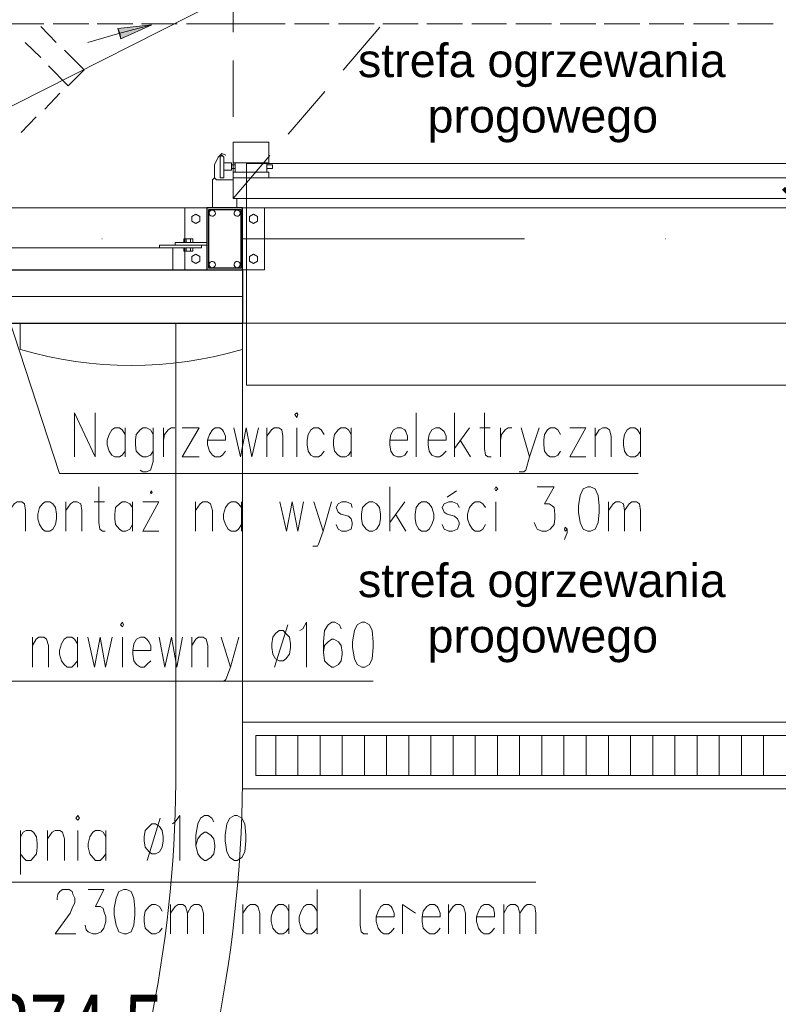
# Model space of a CAD drawing. Header units: millimetres. Extents: x -13532 to 2392, y -5241 to 5322.
# Tile 213 of 256: x -10028 to -9857, y 922 to 1144. Entities that reach past the tile are written whole.
import ezdxf

# ---------------------------------------------------------------- set-up
doc = ezdxf.new("R2010")
doc.units = ezdxf.units.MM
doc.linetypes.add('DASHED', pattern=[19.05, 12.7, -6.35])
doc.linetypes.add('KRESKAKROPKA2', pattern=[12.7, 6.35, -3.175, 0, -3.175])
doc.layers.get('Defpoints').update_dxf_attribs({"true_color": 0xdae6d4})
for name, color, linetype, lineweight, true_color in [('a___wymiary', 7, 'Continuous', 5, 0x666666), ('drzwi - AGP1', 7, 'Continuous', 13, 0x7f7f7f), ('KONSTRUKCJA - CIE - AGP1', 7, 'Continuous', 5, 0xbfbfbf), ('Meble - AGP1', 7, 'Continuous', 15, 0x999999), ('OPIS - AGP1', 7, 'Continuous', 0, 0x7f7f7f), ('OSI', 7, 'KRESKAKROPKA2', 5, 0x7f7f7f), ('tło', 7, 'Continuous', 5, 0xcccccc), ('wymiary', 7, 'Continuous', 5, 0x7f7f7f), ('WYMIARY - AGP1', 7, 'Continuous', 5, 0x716d5a), ('zigzag - AGP1', 7, 'Continuous', 9, 0xa5a5a5)]:
    doc.layers.add(name, color=color, linetype=linetype, lineweight=lineweight, true_color=true_color)
for name, color, linetype, lineweight in [('cz-gr', 122, 'Continuous', 30), ('cz-sr', 150, 'Continuous', 15), ('TS_INNE_OBIEKTY', 204, 'Continuous', 30)]:
    doc.layers.add(name, color=color, linetype=linetype, lineweight=lineweight)
doc.styles.add('ARIAL NARROW', font='ARIALN.TTF', dxfattribs={"width": 0.9})
doc.styles.get("Standard").update_dxf_attribs({"font": 'arial.ttf'})
doc.linetypes.add('ZIGZAG', pattern='A,0.00254,-5.08,[131,ltypeshp.shx,S=5.08,R=0,X=-5.08,Y=0],-10.16,[131,ltypeshp.shx,S=5.08,R=180,X=5.08,Y=0],-5.08', length=20.32254)
doc.dimstyles.new('wymiary agp1', dxfattribs={"dimtxt": 15, "dimasz": 5, "dimexe": 5, "dimexo": 5, "dimgap": 1.8, "dimtad": 1, "dimdec": 3, "dimrnd": 0.5, "dimdsep": 46, "dimtxsty": 'ARIAL NARROW', "dimblk": 'znacznik', "dimcen": 1.5, "dimse1": 1, "dimse2": 1, "dimclrd": 256, "dimclre": 256, "dimazin": 0, "dimtfac": 1, "dimtdec": 3, "dimtmove": 1, "dimatfit": 3, "dimldrblk": 'znacznik', "dimfxl": 1000, "dimfxlon": 1, "dimlwd": -1, "dimarcsym": 0})

# ---------------------------------------------------------------- blocks, each defined once
blk = doc.blocks.new('tło')
at = {"layer": 'tło'}
blk.add_line((-9981.23, 975.85), (-9981.23, 975.85), dxfattribs=at)
blk.add_line((-9981.23, 975.85), (-9981.23, 975.85), dxfattribs=at)
for points in [[(-9996.23, 975.85), (-9996.23, 1075.85)], [(-9981.23, 975.85), (-9981.23, 1075.85)]]:
    blk.add_lwpolyline(points, dxfattribs=at)
for points in [[(-10381.23, 674.97), (-10281.23, 674.97, 0.415043), (-9981.23, 975.85), (-9981.23, 975.85)], [(-10381.23, 689.97), (-10281.23, 689.97, 0.415065), (-9996.23, 975.83), (-9996.23, 975.85)]]:
    blk.add_lwpolyline(points, format="xyb", dxfattribs=at)
blk = doc.blocks.new('znacznik')
at = {"layer": 'a___wymiary'}
for p, q in [((0, 1.394), (0, -1.394)), ((1.394, 0), (-1.394, 0))]:
    blk.add_line(p, q, dxfattribs=at)
at = {"layer": 'a___wymiary', "const_width": 0.2}
blk.add_lwpolyline([(0.876, 0.876), (-0.876, -0.876)], dxfattribs=at)
blk = doc.blocks.new('*D502')
at = {"layer": 'Defpoints', "color": 0}
for p in [(-9827.34, 1018.68), (-10201.84, 1005.35), (-9827.34, 907.41)]:
    blk.add_point(p, dxfattribs=at)
at = {"layer": 'WYMIARY - AGP1'}
blk.add_line((-10196.84, 907.41), (-9832.34, 907.41), dxfattribs=at)
at = {"layer": 'WYMIARY - AGP1', "xscale": 5, "yscale": 5, "zscale": 5, "rotation": 180}
blk.add_blockref('znacznik', (-10201.84, 907.41), dxfattribs=at)
at = {"layer": 'WYMIARY - AGP1', "xscale": 5, "yscale": 5, "zscale": 5}
blk.add_blockref('znacznik', (-9827.34, 907.41), dxfattribs=at)
at = {"layer": 'WYMIARY - AGP1', "color": 18, "true_color": 0x000000, "insert": (-10014.59, 916.87), "char_height": 15, "attachment_point": 5, "style": 'ARIAL NARROW'}
blk.add_mtext('374.5', dxfattribs=at)
blk = doc.blocks.new('*D505')
at = {"layer": 'Defpoints', "color": 0}
for p in [(-11552.11, 1075.85), (-9536.64, 1075.85), (-9536.64, 856.38)]:
    blk.add_point(p, dxfattribs=at)
at = {"layer": 'WYMIARY - AGP1'}
blk.add_line((-11547.11, 856.38), (-9541.64, 856.38), dxfattribs=at)
at = {"layer": 'WYMIARY - AGP1', "xscale": 5, "yscale": 5, "zscale": 5, "rotation": 180}
blk.add_blockref('znacznik', (-11552.11, 856.38), dxfattribs=at)
at = {"layer": 'WYMIARY - AGP1', "xscale": 5, "yscale": 5, "zscale": 5}
blk.add_blockref('znacznik', (-9536.64, 856.38), dxfattribs=at)
at = {"layer": 'WYMIARY - AGP1', "color": 18, "true_color": 0x000000, "insert": (-10578.77, 865.84), "char_height": 15, "attachment_point": 5, "style": 'ARIAL NARROW'}
blk.add_mtext('2015.5', dxfattribs=at)
blk = doc.blocks.new('*D571')
at = {"layer": 'Defpoints', "color": 0}
for p in [(-9548.64, 1245), (-10074.84, 1135.58), (-9548.64, 1088.83)]:
    blk.add_point(p, dxfattribs=at)
at = {"layer": 'WYMIARY - AGP1'}
blk.add_line((-10069.84, 1245), (-9553.64, 1245), dxfattribs=at)
at = {"layer": 'WYMIARY - AGP1', "xscale": 5, "yscale": 5, "zscale": 5, "rotation": 180}
blk.add_blockref('znacznik', (-10074.84, 1245), dxfattribs=at)
at = {"layer": 'WYMIARY - AGP1', "xscale": 5, "yscale": 5, "zscale": 5}
blk.add_blockref('znacznik', (-9548.64, 1245), dxfattribs=at)
at = {"layer": 'WYMIARY - AGP1', "color": 18, "true_color": 0x000000, "insert": (-9811.74, 1254.46), "char_height": 15, "attachment_point": 5, "style": 'ARIAL NARROW'}
blk.add_mtext('526', dxfattribs=at)
blk = doc.blocks.new('brama')
at = {"layer": 'drzwi - AGP1', "linetype": 'Continuous'}
for p, q in [((-6983.32, 2189.09), (-6983.32, 2193.74)), ((-6983.32, 2193.74), (-6679.15, 2193.74)), ((-6978.25, 2189.09), (-6983.32, 2189.09)), ((-6687.18, 2189.09), (-6975.72, 2189.09)), ((-6983.74, 2186.98), (-6982.9, 2186.98)), ((-6982.9, 2187.83), (-6975.72, 2187.83)), ((-6983.74, 2186.14), (-6982.9, 2186.14)), ((-6982.9, 2185.72), (-6975.72, 2185.72))]:
    blk.add_line(p, q, dxfattribs=at)
for points in [[(-6982.47, 2195.85), (-6982.47, 2193.74), (-6982.47, 2195.85), (-6987.97, 2195.85), (-6987.97, 2189.52), (-6987.54, 2189.09), (-6987.54, 2186.14), (-6986.7, 2184.45), (-6986.28, 2184.03), (-6985.85, 2183.6), (-6985.01, 2184.03)], [(-6987.54, 2189.09), (-6987.12, 2189.52), (-6983.32, 2189.52)], [(-6985.43, 2187.4), (-6983.74, 2187.4), (-6983.74, 2185.72), (-6985.43, 2185.72)], [(-6975.72, 2186.14), (-6974.45, 2186.14), (-6974.45, 2186.98), (-6975.72, 2186.98)]]:
    blk.add_lwpolyline(points, dxfattribs=at)
at = {"layer": 'drzwi - AGP1', "linetype": 'DASHED'}
blk.add_lwpolyline([(-6983.32, 2193.74), (-6679.15, 2193.74), (-6679.15, 1838.78), (-6983.32, 1838.78)], close=True, dxfattribs=at)
blk.add_lwpolyline([(-6983.32, 2193.74), (-6679.15, 1838.78)], dxfattribs=at)
at = {"layer": 'drzwi - AGP1', "linetype": 'Continuous'}
for points in [[(-6985.43, 2188.67), (-6985.43, 2189.09), (-6985.85, 2189.09), (-6986.28, 2189.09), (-6986.28, 2188.67), (-6986.28, 2184.87), (-6986.28, 2184.45), (-6985.85, 2184.03), (-6985.43, 2184.45), (-6985.43, 2184.87)], [(-6975.29, 2181.07), (-6975.29, 2185.72), (-6975.72, 2185.72), (-6975.72, 2187.83), (-6975.29, 2187.83), (-6975.29, 2189.09), (-6983.32, 2189.09), (-6983.32, 2187.83), (-6982.9, 2187.83), (-6982.9, 2185.72), (-6983.32, 2185.72), (-6983.32, 2181.07)]]:
    blk.add_lwpolyline(points, close=True, dxfattribs=at)
blk = doc.blocks.new('osi')
at = {"layer": 'OSI', "ltscale": 10}
blk.add_line((-11756.72, 1094.85), (-9340.14, 1094.85), dxfattribs=at)
blk = doc.blocks.new('fgfdgdfg')
at = {"layer": 'cz-sr'}
for points in [[(-8981.23, 2321.85), (-8981.23, 2306.85), (-8681.23, 2306.85), (-8681.23, 2321.85), (-8981.23, 2321.85)], [(-8981.23, 2306.85), (-8981.23, 2321.85)], [(-8978.23, 2309.85), (-8978.23, 2318.85)], [(-8973.73, 2309.85), (-8973.73, 2318.85)], [(-8968.73, 2309.85), (-8968.73, 2318.85)], [(-8963.73, 2309.85), (-8963.73, 2318.85)], [(-8958.73, 2309.85), (-8958.73, 2318.85)], [(-8953.73, 2309.85), (-8953.73, 2318.85)], [(-8948.73, 2309.85), (-8948.73, 2318.85)], [(-8943.73, 2309.85), (-8943.73, 2318.85)], [(-8938.73, 2309.85), (-8938.73, 2318.85)], [(-8933.73, 2309.85), (-8933.73, 2318.85)], [(-8928.73, 2309.85), (-8928.73, 2318.85)], [(-8923.73, 2309.85), (-8923.73, 2318.85)], [(-8918.73, 2309.85), (-8918.73, 2318.85)], [(-8913.73, 2309.85), (-8913.73, 2318.85)], [(-8908.73, 2309.85), (-8908.73, 2318.85)], [(-8903.73, 2309.85), (-8903.73, 2318.85)], [(-8898.73, 2309.85), (-8898.73, 2318.85)], [(-8893.73, 2309.85), (-8893.73, 2318.85)], [(-8888.73, 2309.85), (-8888.73, 2318.85)], [(-8883.73, 2309.85), (-8883.73, 2318.85)], [(-8878.73, 2309.85), (-8878.73, 2318.85)], [(-8873.73, 2309.85), (-8873.73, 2318.85)], [(-8868.73, 2309.85), (-8868.73, 2318.85)], [(-8863.73, 2309.85), (-8863.73, 2318.85)]]:
    blk.add_lwpolyline(points, dxfattribs=at)
blk.add_lwpolyline([(-8978.23, 2318.85), (-8978.23, 2309.85), (-8684.23, 2309.85), (-8684.23, 2318.85)], close=True, dxfattribs=at)
blk = doc.blocks.new('konstrukcja 2025.01.09')
at = {"layer": 'KONSTRUKCJA - CIE - AGP1', "linetype": 'Continuous'}
for p, q in [((3274.22, 6056.36), (3279.22, 6056.36)), ((3274.22, 6048.56), (3274.22, 6056.36)), ((3287.22, 6056.36), (3292.22, 6056.36)), ((3292.22, 6042.36), (3292.22, 6056.36)), ((3275.82, 6054.38), (3276.72, 6054.9)), ((3275.82, 6053.35), (3275.82, 6054.38)), ((3276.72, 6054.9), (3277.62, 6054.38)), ((3277.62, 6054.38), (3277.62, 6053.35)), ((3288.82, 6054.38), (3289.72, 6054.9)), ((3288.82, 6053.35), (3288.82, 6054.38)), ((3289.72, 6054.9), (3290.62, 6054.38)), ((3290.62, 6054.38), (3290.62, 6053.35)), ((3276.72, 6052.83), (3275.82, 6053.35)), ((3277.62, 6053.35), (3276.72, 6052.83)), ((3289.72, 6052.83), (3288.82, 6053.35)), ((3290.62, 6053.35), (3289.72, 6052.83)), ((3273.98, 6048.56), (3273.98, 6049.36)), ((3273.98, 6049.36), (3276.06, 6049.36)), ((3274.5, 6048.56), (3274.5, 6049.36)), ((3275.54, 6048.56), (3275.54, 6049.36)), ((3276.06, 6048.56), (3276.06, 6049.36)), ((3138.92, 6047.36), (3268.52, 6047.36)), ((3268.52, 6047.36), (3268.52, 6047.96)), ((3268.52, 6047.96), (3278.02, 6047.96)), ((3268.52, 6047.36), (3278.02, 6047.36)), ((3271.52, 6042.36), (3271.52, 6047.36)), ((3272.02, 6047.96), (3272.02, 6048.56)), ((3272.02, 6048.56), (3279.22, 6048.56)), ((3279.22, 6047.96), (3272.02, 6047.96)), ((3273.98, 6046.57), (3273.98, 6047.36)), ((3274.22, 6042.36), (3274.22, 6047.36)), ((3274.5, 6046.57), (3274.5, 6047.36)), ((3275.54, 6046.57), (3275.54, 6047.36)), ((3276.06, 6046.57), (3276.06, 6047.36)), ((3278.02, 6047.36), (3278.02, 6047.96)), ((3273.98, 6046.57), (3276.06, 6046.57)), ((3275.82, 6045.38), (3276.72, 6045.9)), ((3275.82, 6044.35), (3275.82, 6045.38)), ((3276.72, 6045.9), (3277.62, 6045.38)), ((3277.62, 6045.38), (3277.62, 6044.35)), ((3288.82, 6045.38), (3289.72, 6045.9)), ((3288.82, 6044.35), (3288.82, 6045.38)), ((3289.72, 6045.9), (3290.62, 6045.38)), ((3290.62, 6045.38), (3290.62, 6044.35)), ((3271.52, 6042.36), (3135.92, 6042.36)), ((3274.22, 6042.36), (3279.22, 6042.36)), ((3276.72, 6043.83), (3275.82, 6044.35)), ((3277.62, 6044.35), (3276.72, 6043.83)), ((3287.22, 6042.36), (3292.22, 6042.36)), ((3289.72, 6043.83), (3288.82, 6044.35)), ((3290.62, 6044.35), (3289.72, 6043.83))]:
    blk.add_line(p, q, dxfattribs=at)
for centre, start, end in [((3280.42, 6055.16), 108, 288), ((3280.42, 6055.16), 108, 288), ((3280.42, 6055.16), 288, 108), ((3280.42, 6055.16), 288, 108), ((3286.02, 6055.16), 108, 288), ((3286.02, 6055.16), 108, 288), ((3286.02, 6055.16), 288, 108), ((3286.02, 6055.16), 288, 108), ((3280.42, 6043.56), 108, 288), ((3280.42, 6043.56), 108, 288), ((3280.42, 6043.56), 288, 108), ((3280.42, 6043.56), 288, 108), ((3286.02, 6043.56), 108, 288), ((3286.02, 6043.56), 108, 288), ((3286.02, 6043.56), 288, 108), ((3286.02, 6043.56), 288, 108)]:
    blk.add_arc(centre, 0.7, start, end, dxfattribs=at)
at = {"layer": 'TS_INNE_OBIEKTY', "linetype": 'Continuous'}
for p, q in [((3287.22, 6056.36), (3279.22, 6056.36)), ((3279.22, 6056.36), (3279.22, 6042.36)), ((3279.62, 6042.76), (3279.62, 6055.96)), ((3279.62, 6055.96), (3286.82, 6055.96)), ((3286.82, 6055.96), (3286.82, 6042.76)), ((3287.22, 6042.36), (3287.22, 6056.36)), ((3279.22, 6042.36), (3287.22, 6042.36)), ((3286.82, 6042.76), (3279.62, 6042.76))]:
    blk.add_line(p, q, dxfattribs=at)
blk = doc.blocks.new('*D4776')
at = {"layer": 'Defpoints', "color": 0}
for p in [(-9781.26, 1393.74), (-9781.26, 1101.85), (-9755.25, 1101.85)]:
    blk.add_point(p, dxfattribs=at)
at = {"layer": 'wymiary'}
blk.add_line((-9755.25, 1388.74), (-9755.25, 1106.85), dxfattribs=at)
at = {"layer": 'wymiary', "xscale": 5, "yscale": 5, "zscale": 5}
for p, rotation in [((-9755.25, 1393.74), 90), ((-9755.25, 1101.85), 270)]:
    blk.add_blockref('znacznik', p, dxfattribs=dict(at, rotation=rotation))
at = {"layer": 'wymiary', "color": 18, "true_color": 0x000000, "insert": (-9764.7, 1286.81), "char_height": 15, "attachment_point": 5, "rotation": 90, "style": 'ARIAL NARROW'}
blk.add_mtext('292', dxfattribs=at)
blk = doc.blocks.new('meble myjnia')
at = {"layer": 'Meble - AGP1'}
h = blk.add_hatch(color=256, dxfattribs=at)
h.paths.add_polyline_path([(-13004.78, 1139.95), (-13004.99, 1141.22), (-12997.79, 1143.13)])
h.paths.add_polyline_path([(-13004.99, 1141.22), (-12997.79, 1143.13), (-13005.41, 1142.28)])
for points in [[(-13022.14, 1143.34), (-13029.97, 1143.34)], [(-13011.98, 1143.34), (-13020.02, 1143.34)], [(-13002.03, 1143.34), (-13010.07, 1143.34)], [(-12992.08, 1143.34), (-13000.12, 1143.34)], [(-12982.13, 1143.34), (-12989.96, 1143.34)], [(-12977.69, 1143.34), (-12985.73, 1143.34)], [(-12971.97, 1143.34), (-12980.01, 1143.34)], [(-12967.74, 1143.34), (-12975.78, 1143.34)], [(-12957.79, 1143.34), (-12965.62, 1143.34)], [(-12947.63, 1143.34), (-12955.67, 1143.34)], [(-12937.68, 1143.34), (-12945.72, 1143.34)], [(-12927.73, 1143.34), (-12935.78, 1143.34)], [(-12917.78, 1143.34), (-12925.62, 1143.34)], [(-12907.62, 1143.34), (-12915.67, 1143.34)], [(-12897.68, 1143.34), (-12905.72, 1143.34)], [(-12887.73, 1143.34), (-12895.77, 1143.34)], [(-12877.78, 1143.34), (-12885.61, 1143.34)], [(-12867.62, 1143.34), (-12875.66, 1143.34)], [(-12857.67, 1143.34), (-12865.71, 1143.34)], [(-13019.38, 1139.11), (-13022.77, 1142.71)], [(-13012.19, 1139.11), (-13004.99, 1141.22)], [(-12997.79, 1143.13), (-13005.41, 1142.28)], [(-13004.78, 1139.95), (-13005.41, 1142.28)], [(-12997.79, 1143.13), (-13004.78, 1139.95)], [(-13022.77, 1135.72), (-13026.37, 1139.11)], [(-13013.03, 1132.97), (-13017.48, 1137.41)], [(-13016.63, 1129.37), (-13021.08, 1133.82)], [(-13013.03, 1132.97), (-13016.63, 1129.37)], [(-13018.54, 1127.68), (-13021.92, 1124.08)], [(-13023.83, 1122.39), (-13027.22, 1118.79)], [(-12977.34, 1069.93), (-12977.34, 1075.85), (-13027.5, 1075.85), (-13027.5, 1069.93)], [(-12977.43, 1069.91), (-12980.5, 1069.07), (-12983.59, 1068.34), (-12986.7, 1067.73), (-12989.83, 1067.22), (-12992.96, 1066.83), (-12996.11, 1066.55), (-12999.26, 1066.39), (-13002.42, 1066.33), (-13005.58, 1066.39), (-13008.73, 1066.55), (-13011.88, 1066.83), (-13015.01, 1067.22), (-13018.14, 1067.73), (-13021.25, 1068.34), (-13024.34, 1069.07), (-13027.42, 1069.91)]]:
    blk.add_lwpolyline(points, dxfattribs=at)
for points in [[(-13004.99, 1141.22), (-12997.79, 1143.13), (-13005.41, 1142.28)], [(-13004.78, 1139.95), (-13004.99, 1141.22), (-12997.79, 1143.13)], [(-12976.42, 1061.85), (-12678.39, 1061.85), (-12678.39, 1111.85), (-12976.42, 1111.85)]]:
    blk.add_lwpolyline(points, close=True, dxfattribs=at)
blk = doc.blocks.new('dsdgfgshgsh')
at = {"layer": 'wymiary'}
dim = blk.add_linear_dim(base=(-9755.2453, 1101.8541), p1=(-9781.2596, 1393.7424), p2=(-9781.2596, 1101.8541), angle=90, dimstyle='wymiary agp1', dxfattribs=at)
dim.commit()
dim.dimension.update_dxf_attribs({"geometry": '*D4776', "text_midpoint": (-9755.2453, 1286.8126), "dimtype": 160})

msp = doc.modelspace()

# ---------------------------------------------------------------- linework, layer by layer
at = {"layer": 'cz-gr'}
msp.add_line((-9977.338, 1087.8541), (-9977.338, 1075.8541), dxfattribs=at)
for points in [[(-10146.758, 1087.8541), (-9977.338, 1087.8541)], [(-10146.758, 1075.8541), (-9977.338, 1075.8541)]]:
    msp.add_lwpolyline(points, dxfattribs=at)
at = {"layer": 'cz-sr'}
msp.add_line((-9562.638, 1101.8541), (-10074.8413, 1101.8541), dxfattribs=at)
for points in [[(-10074.8413, 1101.8541), (-9982.5546, 1148.4208)], [(-9978.4216, 1101.8541), (-9678.4216, 1101.8541)], [(-9977.338, 985.8543), (-9977.338, 1075.8541)]]:
    msp.add_lwpolyline(points, dxfattribs=at)
at = {"layer": 'drzwi - AGP1'}
msp.add_line((-9977.338, 1075.8541), (-9677.338, 1075.8536), dxfattribs=at)
at = {"layer": 'OPIS - AGP1'}
for points in [[(-10048.2794, 1132.5311), (-10018.5976, 1041.9634), (-9888.0963, 1041.9634)], [(-10097.7813, 1096.8391), (-10063.6477, 995.0925), (-9947.8661, 995.0925)], [(-10097.0431, 1072.9208), (-10058.86, 949.8156), (-9911.2022, 949.8156)], [(-10015.2449, 1045.6868), (-10015.2449, 1055.6351), (-10010.5882, 1045.6868), (-10010.5882, 1055.6351)], [(-9938.1982, 1045.6868), (-9938.1982, 1055.6351)], [(-9929.5199, 1045.6868), (-9929.5199, 1055.6351)], [(-9922.7465, 1055.6351), (-9922.7465, 1047.5918), (-9922.5349, 1046.1101), (-9921.8999, 1045.6868), (-9921.2649, 1045.6868)], [(-10003.8149, 1050.7668), (-10004.4499, 1051.8251), (-10005.0849, 1052.2485), (-10006.1432, 1052.2485), (-10006.7782, 1051.8251), (-10007.4132, 1050.7668), (-10007.8365, 1049.4968), (-10007.8365, 1048.4385), (-10007.4132, 1046.9568), (-10006.7782, 1046.1101), (-10006.1432, 1045.6868), (-10005.0849, 1045.6868), (-10004.4499, 1046.1101), (-10003.8149, 1046.9568)], [(-10003.8149, 1052.2485), (-10003.8149, 1045.6868)], [(-9997.4649, 1050.7668), (-9998.0999, 1051.8251), (-9998.9465, 1052.2485), (-9999.7932, 1052.2485), (-10000.4282, 1051.8251), (-10001.2749, 1050.7668), (-10001.4865, 1049.4968), (-10001.4865, 1048.4385), (-10001.2749, 1046.9568), (-10000.4282, 1046.1101), (-9999.7932, 1045.6868), (-9998.9465, 1045.6868), (-9998.0999, 1046.1101), (-9997.4649, 1046.9568)], [(-9997.4649, 1052.2485), (-9997.4649, 1044.6285), (-9997.8882, 1043.1468), (-9998.0999, 1042.7235), (-9998.9465, 1042.3001), (-9999.7932, 1042.3001), (-10000.4282, 1042.7235)], [(-9995.1365, 1045.6868), (-9995.1365, 1052.2485)], [(-9995.1365, 1049.4968), (-9994.9249, 1050.7668), (-9994.0782, 1051.8251), (-9993.4432, 1052.2485), (-9992.5965, 1052.2485)], [(-9990.9032, 1052.2485), (-9987.0932, 1052.2485), (-9990.9032, 1045.6868), (-9987.0932, 1045.6868)], [(-9985.1882, 1049.4968), (-9981.1665, 1049.4968), (-9981.1665, 1050.3435), (-9981.5899, 1051.4018), (-9981.8015, 1051.8251), (-9982.4365, 1052.2485), (-9983.4949, 1052.2485), (-9984.1299, 1051.8251), (-9984.7649, 1050.7668), (-9985.1882, 1049.4968), (-9985.1882, 1048.4385), (-9984.7649, 1046.9568), (-9984.1299, 1046.1101), (-9983.4949, 1045.6868), (-9982.4365, 1045.6868), (-9981.8015, 1046.1101), (-9981.1665, 1046.9568)], [(-9979.2615, 1052.2485), (-9977.7799, 1045.6868), (-9976.5099, 1052.2485), (-9975.2399, 1045.6868), (-9973.7582, 1052.2485)], [(-9971.8532, 1045.6868), (-9971.8532, 1052.2485)], [(-9971.8532, 1050.3435), (-9970.7949, 1051.8251), (-9970.1599, 1052.2485), (-9969.1015, 1052.2485), (-9968.4665, 1051.8251), (-9968.2549, 1050.3435), (-9968.2549, 1045.6868)], [(-9965.0799, 1052.2485), (-9965.0799, 1045.6868)], [(-9958.9415, 1050.7668), (-9959.5765, 1051.8251), (-9960.2115, 1052.2485), (-9961.2699, 1052.2485), (-9961.9049, 1051.8251), (-9962.5399, 1050.7668), (-9962.7515, 1049.4968), (-9962.7515, 1048.4385), (-9962.5399, 1046.9568), (-9961.9049, 1046.1101), (-9961.2699, 1045.6868), (-9960.2115, 1045.6868), (-9959.5765, 1046.1101), (-9958.9415, 1046.9568)], [(-9952.8032, 1050.7668), (-9953.4382, 1051.8251), (-9954.0732, 1052.2485), (-9955.1315, 1052.2485), (-9955.7665, 1051.8251), (-9956.6132, 1050.7668), (-9956.8249, 1049.4968), (-9956.8249, 1048.4385), (-9956.6132, 1046.9568), (-9955.7665, 1046.1101), (-9955.1315, 1045.6868), (-9954.0732, 1045.6868), (-9953.4382, 1046.1101), (-9952.8032, 1046.9568)], [(-9952.8032, 1052.2485), (-9952.8032, 1045.6868)], [(-9944.1249, 1049.4968), (-9940.1032, 1049.4968), (-9940.1032, 1050.3435), (-9940.5265, 1051.4018), (-9940.7382, 1051.8251), (-9941.5849, 1052.2485), (-9942.4315, 1052.2485), (-9943.2782, 1051.8251), (-9943.9132, 1050.7668), (-9944.1249, 1049.4968), (-9944.1249, 1048.4385), (-9943.9132, 1046.9568), (-9943.2782, 1046.1101), (-9942.4315, 1045.6868), (-9941.5849, 1045.6868), (-9940.7382, 1046.1101), (-9940.1032, 1046.9568)], [(-9935.4465, 1049.4968), (-9931.4249, 1049.4968), (-9931.4249, 1050.3435), (-9931.8482, 1051.4018), (-9932.2715, 1051.8251), (-9932.9065, 1052.2485), (-9933.7532, 1052.2485), (-9934.5999, 1051.8251), (-9935.2349, 1050.7668), (-9935.4465, 1049.4968), (-9935.4465, 1048.4385), (-9935.2349, 1046.9568), (-9934.5999, 1046.1101), (-9933.7532, 1045.6868), (-9932.9065, 1045.6868), (-9932.2715, 1046.1101), (-9931.4249, 1046.9568)], [(-9926.1332, 1052.2485), (-9929.5199, 1047.5918)], [(-9923.8049, 1052.2485), (-9921.4765, 1052.2485)], [(-9919.1482, 1045.6868), (-9919.1482, 1052.2485)], [(-9919.1482, 1049.4968), (-9918.9365, 1050.7668), (-9918.0899, 1051.8251), (-9917.4549, 1052.2485), (-9916.6082, 1052.2485)], [(-9914.4915, 1052.2485), (-9912.5865, 1045.6868), (-9910.4699, 1052.2485)], [(-9905.6015, 1050.7668), (-9906.2365, 1051.8251), (-9906.8715, 1052.2485), (-9907.9299, 1052.2485), (-9908.5649, 1051.8251), (-9909.1999, 1050.7668), (-9909.4115, 1049.4968), (-9909.4115, 1048.4385), (-9909.1999, 1046.9568), (-9908.5649, 1046.1101), (-9907.9299, 1045.6868), (-9906.8715, 1045.6868), (-9906.2365, 1046.1101), (-9905.6015, 1046.9568)], [(-9903.4849, 1052.2485), (-9899.8865, 1052.2485), (-9903.4849, 1045.6868), (-9899.8865, 1045.6868)], [(-9897.7699, 1045.6868), (-9897.7699, 1052.2485)], [(-9897.7699, 1050.3435), (-9896.9232, 1051.8251), (-9896.0765, 1052.2485), (-9895.2299, 1052.2485), (-9894.5949, 1051.8251), (-9894.1715, 1050.3435), (-9894.1715, 1045.6868)], [(-9887.6099, 1050.7668), (-9888.2449, 1051.8251), (-9888.8799, 1052.2485), (-9889.9382, 1052.2485), (-9890.5732, 1051.8251), (-9891.2082, 1050.7668), (-9891.4199, 1049.4968), (-9891.4199, 1048.4385), (-9891.2082, 1046.9568), (-9890.5732, 1046.1101), (-9889.9382, 1045.6868), (-9888.8799, 1045.6868), (-9888.2449, 1046.1101), (-9887.6099, 1046.9568)], [(-9887.6099, 1052.2485), (-9887.6099, 1045.6868)], [(-9928.2499, 1049.4968), (-9925.9215, 1045.6868)], [(-9912.5865, 1045.6868), (-9913.4332, 1042.7235), (-9913.8565, 1042.3001), (-9914.9149, 1042.3001)], [(-10009.7415, 1038.9135), (-10009.7415, 1030.8701), (-10009.5299, 1029.3885), (-10008.8949, 1028.9651), (-10008.2599, 1028.9651)], [(-9944.1249, 1028.9651), (-9944.1249, 1038.9135)], [(-9910.8932, 1038.9135), (-9907.0832, 1038.9135), (-9909.1999, 1035.1035), (-9908.1415, 1035.1035), (-9907.5065, 1034.6801), (-9907.0832, 1034.2568), (-9906.8715, 1032.7751), (-9906.8715, 1031.7168), (-9907.0832, 1030.4468), (-9907.9299, 1029.3885), (-9908.7765, 1028.9651), (-9909.8349, 1028.9651), (-9910.8932, 1029.3885), (-9911.1049, 1029.8118), (-9911.5282, 1030.8701)], [(-9931.2132, 1036.5851), (-9929.0965, 1038.0668)], [(-10029.8499, 1033.6218), (-10028.7915, 1035.1035), (-10028.1565, 1035.5268), (-10027.0982, 1035.5268), (-10026.4632, 1035.1035), (-10026.2515, 1033.6218), (-10026.2515, 1028.9651)], [(-10017.1499, 1028.9651), (-10017.1499, 1035.5268)], [(-10017.1499, 1033.6218), (-10016.0915, 1035.1035), (-10015.4565, 1035.5268), (-10014.6099, 1035.5268), (-10013.7632, 1035.1035), (-10013.5515, 1033.6218), (-10013.5515, 1028.9651)], [(-10010.7999, 1035.5268), (-10008.4715, 1035.5268)], [(-10002.1215, 1034.2568), (-10002.7565, 1035.1035), (-10003.6032, 1035.5268), (-10004.4499, 1035.5268), (-10005.0849, 1035.1035), (-10005.9315, 1034.2568), (-10006.1432, 1032.7751), (-10006.1432, 1031.7168), (-10005.9315, 1030.4468), (-10005.0849, 1029.3885), (-10004.4499, 1028.9651), (-10003.6032, 1028.9651), (-10002.7565, 1029.3885), (-10002.1215, 1030.4468)], [(-10002.1215, 1035.5268), (-10002.1215, 1028.9651)], [(-9999.7932, 1035.5268), (-9996.1949, 1035.5268), (-9999.7932, 1028.9651), (-9996.1949, 1028.9651)], [(-9987.9399, 1028.9651), (-9987.9399, 1035.5268)], [(-9987.9399, 1033.6218), (-9986.8815, 1035.1035), (-9986.2465, 1035.5268), (-9985.1882, 1035.5268), (-9984.5532, 1035.1035), (-9984.1299, 1033.6218), (-9984.1299, 1028.9651)], [(-9977.5682, 1034.2568), (-9978.2032, 1035.1035), (-9978.8382, 1035.5268), (-9979.8965, 1035.5268), (-9980.5315, 1035.1035), (-9981.1665, 1034.2568), (-9981.5899, 1032.7751), (-9981.5899, 1031.7168), (-9981.1665, 1030.4468), (-9980.5315, 1029.3885), (-9979.8965, 1028.9651), (-9978.8382, 1028.9651), (-9978.2032, 1029.3885), (-9977.5682, 1030.4468)], [(-9977.5682, 1035.5268), (-9977.5682, 1028.9651)], [(-9968.8899, 1035.5268), (-9967.4082, 1028.9651), (-9966.1382, 1035.5268), (-9964.8682, 1028.9651), (-9963.5982, 1035.5268)], [(-9961.2699, 1035.5268), (-9959.1532, 1028.9651), (-9957.2482, 1035.5268)], [(-9952.5915, 1034.2568), (-9952.8032, 1035.1035), (-9953.8615, 1035.5268), (-9954.9199, 1035.5268), (-9955.7665, 1035.1035), (-9956.1899, 1034.2568), (-9955.7665, 1033.1985), (-9955.1315, 1032.7751), (-9953.4382, 1032.3518), (-9952.8032, 1031.7168), (-9952.5915, 1030.8701), (-9952.5915, 1030.4468), (-9952.8032, 1029.3885), (-9953.8615, 1028.9651), (-9954.9199, 1028.9651), (-9955.7665, 1029.3885), (-9956.1899, 1030.4468)], [(-9940.7382, 1035.5268), (-9944.1249, 1030.8701)], [(-9928.4615, 1034.2568), (-9928.8849, 1035.1035), (-9929.9432, 1035.5268), (-9930.7899, 1035.5268), (-9931.8482, 1035.1035), (-9932.2715, 1034.2568), (-9931.8482, 1033.1985), (-9931.2132, 1032.7751), (-9929.5199, 1032.3518), (-9928.8849, 1031.7168), (-9928.4615, 1030.8701), (-9928.4615, 1030.4468), (-9928.8849, 1029.3885), (-9929.9432, 1028.9651), (-9930.7899, 1028.9651), (-9931.8482, 1029.3885), (-9932.2715, 1030.4468)], [(-9922.5349, 1034.2568), (-9923.1699, 1035.1035), (-9923.8049, 1035.5268), (-9924.8632, 1035.5268), (-9925.4982, 1035.1035), (-9926.1332, 1034.2568), (-9926.5565, 1032.7751), (-9926.5565, 1031.7168), (-9926.1332, 1030.4468), (-9925.4982, 1029.3885), (-9924.8632, 1028.9651), (-9923.8049, 1028.9651), (-9923.1699, 1029.3885), (-9922.5349, 1030.4468)], [(-9920.2065, 1035.5268), (-9920.2065, 1028.9651)], [(-9894.8065, 1028.9651), (-9894.8065, 1035.5268)], [(-9894.8065, 1033.6218), (-9893.7482, 1035.1035), (-9893.1132, 1035.5268), (-9892.2665, 1035.5268), (-9891.4199, 1035.1035), (-9891.2082, 1033.6218), (-9891.2082, 1028.9651)], [(-9891.2082, 1033.6218), (-9890.1499, 1035.1035), (-9889.5149, 1035.5268), (-9888.4565, 1035.5268), (-9887.8215, 1035.1035), (-9887.6099, 1033.6218), (-9887.6099, 1028.9651)], [(-9942.8549, 1032.7751), (-9940.5265, 1028.9651)], [(-9959.1532, 1028.9651), (-9960.2115, 1026.0018), (-9960.4232, 1025.5785), (-9961.4815, 1025.5785)], [(-9904.1199, 1029.3885), (-9904.5432, 1028.9651), (-9904.7549, 1029.3885), (-9904.5432, 1029.8118), (-9904.1199, 1029.3885), (-9904.1199, 1028.5418), (-9904.5432, 1027.4835), (-9904.7549, 1027.0601)], [(-9964.3761, 1006.5225), (-9963.7411, 1006.9459), (-9962.8944, 1008.4275), (-9962.8944, 998.2675)], [(-9955.0627, 1006.9459), (-9955.4861, 1007.7925), (-9956.5444, 1008.4275), (-9957.1794, 1008.4275), (-9958.0261, 1007.7925), (-9958.8727, 1006.5225), (-9959.0844, 1003.9825), (-9959.0844, 1001.6542), (-9958.8727, 999.7492), (-9958.0261, 998.9025), (-9957.1794, 998.2675), (-9956.7561, 998.2675), (-9955.6977, 998.9025), (-9955.0627, 999.7492), (-9954.8511, 1001.2309), (-9954.8511, 1001.6542), (-9955.0627, 1003.1359), (-9955.6977, 1003.9825), (-9956.7561, 1004.6175), (-9957.1794, 1004.6175), (-9958.0261, 1003.9825), (-9958.8727, 1003.1359), (-9959.0844, 1001.6542)], [(-9967.1277, 1007.7925), (-9970.0911, 998.2675)], [(-10024.7011, 998.2675), (-10024.7011, 1005.0409)], [(-10024.7011, 1003.1359), (-10023.8544, 1004.6175), (-10023.2194, 1005.0409), (-10022.1611, 1005.0409), (-10021.5261, 1004.6175), (-10021.1027, 1003.1359), (-10021.1027, 998.2675)], [(-10014.5411, 1003.5592), (-10015.1761, 1004.6175), (-10015.8111, 1005.0409), (-10016.8694, 1005.0409), (-10017.5044, 1004.6175), (-10018.1394, 1003.5592), (-10018.5627, 1002.0775), (-10018.5627, 1001.2309), (-10018.1394, 999.7492), (-10017.5044, 998.9025), (-10016.8694, 998.2675), (-10015.8111, 998.2675), (-10015.1761, 998.9025), (-10014.5411, 999.7492)], [(-10014.5411, 1005.0409), (-10014.5411, 998.2675)], [(-10012.2127, 1005.0409), (-10010.7311, 998.2675), (-10009.4611, 1005.0409), (-10008.1911, 998.2675), (-10006.7094, 1005.0409)], [(-10004.3811, 1005.0409), (-10004.3811, 998.2675)], [(-10002.0527, 1002.0775), (-9998.0311, 1002.0775), (-9998.0311, 1003.1359), (-9998.4544, 1003.9825), (-9998.8777, 1004.6175), (-9999.5127, 1005.0409), (-10000.3594, 1005.0409), (-10001.2061, 1004.6175), (-10001.8411, 1003.5592), (-10002.0527, 1002.0775), (-10002.0527, 1001.2309), (-10001.8411, 999.7492), (-10001.2061, 998.9025), (-10000.3594, 998.2675), (-9999.5127, 998.2675), (-9998.8777, 998.9025), (-9998.0311, 999.7492)], [(-9996.1261, 1005.0409), (-9994.8561, 998.2675), (-9993.3744, 1005.0409), (-9992.1044, 998.2675), (-9990.8344, 1005.0409)], [(-9988.7177, 998.2675), (-9988.7177, 1005.0409)], [(-9988.7177, 1003.1359), (-9987.8711, 1004.6175), (-9987.2361, 1005.0409), (-9986.1777, 1005.0409), (-9985.5427, 1004.6175), (-9985.1194, 1003.1359), (-9985.1194, 998.2675)], [(-9982.1561, 1005.0409), (-9980.0394, 998.2675), (-9978.1344, 1005.0409)], [(-9980.0394, 998.2675), (-9981.0977, 995.5159), (-9981.5211, 995.0925), (-9982.3677, 995.0925)], [(-9995.8689, 964.2339), (-9998.8322, 954.7089)], [(-9993.1172, 962.9639), (-9992.4822, 963.3873), (-9991.4239, 964.8689), (-9991.4239, 954.7089)], [(-9983.8039, 963.3873), (-9984.2272, 964.2339), (-9985.0739, 964.8689), (-9985.9205, 964.8689), (-9986.7672, 964.2339), (-9987.4022, 962.9639), (-9987.8255, 960.4239), (-9987.8255, 958.0956), (-9987.4022, 956.1906), (-9986.7672, 955.3439), (-9985.9205, 954.7089), (-9985.4972, 954.7089), (-9984.4389, 955.3439), (-9983.8039, 956.1906), (-9983.5922, 957.6723), (-9983.5922, 958.0956), (-9983.8039, 959.5773), (-9984.4389, 960.4239), (-9985.4972, 961.0589), (-9985.9205, 961.0589), (-9986.7672, 960.4239), (-9987.4022, 959.5773), (-9987.8255, 958.0956)], [(-10027.4072, 961.4823), (-10027.4072, 951.5339)], [(-10027.4072, 960.0006), (-10026.7722, 961.0589), (-10026.1372, 961.4823), (-10025.0789, 961.4823), (-10024.4439, 961.0589), (-10023.8089, 960.0006), (-10023.5972, 958.5189), (-10023.5972, 957.6723), (-10023.8089, 956.1906), (-10024.4439, 955.3439), (-10025.0789, 954.7089), (-10026.1372, 954.7089), (-10026.7722, 955.3439), (-10027.4072, 956.1906)], [(-10021.2689, 954.7089), (-10021.2689, 961.4823)], [(-10021.2689, 959.5773), (-10020.2105, 961.0589), (-10019.5755, 961.4823), (-10018.5172, 961.4823), (-10017.8822, 961.0589), (-10017.4589, 959.5773), (-10017.4589, 954.7089)], [(-10014.4955, 961.4823), (-10014.4955, 954.7089)], [(-10008.1455, 960.0006), (-10008.7805, 961.0589), (-10009.4155, 961.4823), (-10010.4739, 961.4823), (-10011.1089, 961.0589), (-10011.7439, 960.0006), (-10012.1672, 958.5189), (-10012.1672, 957.6723), (-10011.7439, 956.1906), (-10011.1089, 955.3439), (-10010.4739, 954.7089), (-10009.4155, 954.7089), (-10008.7805, 955.3439), (-10008.1455, 956.1906)], [(-10008.1455, 961.4823), (-10008.1455, 954.7089)], [(-10019.1522, 945.8189), (-10019.1522, 946.2423), (-10018.9405, 947.0889), (-10018.5172, 947.7239), (-10017.8822, 948.1473), (-10016.4005, 948.1473), (-10015.7655, 947.7239), (-10015.5539, 947.0889), (-10015.1305, 946.2423), (-10015.1305, 945.1839), (-10015.5539, 944.3373), (-10016.1889, 942.8556), (-10019.5755, 938.1989), (-10014.9189, 938.1989)], [(-10012.1672, 948.1473), (-10008.5689, 948.1473), (-10010.4739, 944.3373), (-10009.4155, 944.3373), (-10008.7805, 943.9139), (-10008.5689, 943.2789), (-10008.1455, 942.0089), (-10008.1455, 940.9506), (-10008.5689, 939.4689), (-10009.2039, 938.6223), (-10010.2622, 938.1989), (-10011.1089, 938.1989), (-10012.1672, 938.6223), (-10012.5905, 939.0456), (-10012.8022, 940.1039)], [(-9960.5205, 948.1473), (-9960.5205, 938.1989)], [(-9950.7839, 948.1473), (-9950.7839, 940.1039), (-9950.5722, 938.6223), (-9949.9372, 938.1989), (-9949.0905, 938.1989)], [(-9995.4455, 943.2789), (-9996.0805, 944.3373), (-9996.9272, 944.7606), (-9997.7739, 944.7606), (-9998.4089, 944.3373), (-9999.2555, 943.2789), (-9999.4672, 942.0089), (-9999.4672, 940.9506), (-9999.2555, 939.4689), (-9998.4089, 938.6223), (-9997.7739, 938.1989), (-9996.9272, 938.1989), (-9996.0805, 938.6223), (-9995.4455, 939.4689)], [(-9993.5405, 938.1989), (-9993.5405, 944.7606)], [(-9993.5405, 942.8556), (-9992.4822, 944.3373), (-9991.8472, 944.7606), (-9990.7889, 944.7606), (-9990.1539, 944.3373), (-9989.7305, 942.8556), (-9989.7305, 938.1989)], [(-9989.7305, 942.8556), (-9988.8839, 944.3373), (-9988.2489, 944.7606), (-9987.1905, 944.7606), (-9986.5555, 944.3373), (-9986.1322, 942.8556), (-9986.1322, 938.1989)], [(-9977.2422, 938.1989), (-9977.2422, 944.7606)], [(-9977.2422, 942.8556), (-9976.1839, 944.3373), (-9975.5489, 944.7606), (-9974.4905, 944.7606), (-9973.8555, 944.3373), (-9973.4322, 942.8556), (-9973.4322, 938.1989)], [(-9966.8705, 943.2789), (-9967.5055, 944.3373), (-9968.1405, 944.7606), (-9969.1989, 944.7606), (-9969.8339, 944.3373), (-9970.4689, 943.2789), (-9970.8922, 942.0089), (-9970.8922, 940.9506), (-9970.4689, 939.4689), (-9969.8339, 938.6223), (-9969.1989, 938.1989), (-9968.1405, 938.1989), (-9967.5055, 938.6223), (-9966.8705, 939.4689)], [(-9966.8705, 944.7606), (-9966.8705, 938.1989)], [(-9960.5205, 943.2789), (-9961.1555, 944.3373), (-9961.7905, 944.7606), (-9962.8489, 944.7606), (-9963.4839, 944.3373), (-9964.1189, 943.2789), (-9964.5422, 942.0089), (-9964.5422, 940.9506), (-9964.1189, 939.4689), (-9963.4839, 938.6223), (-9962.8489, 938.1989), (-9961.7905, 938.1989), (-9961.1555, 938.6223), (-9960.5205, 939.4689)], [(-9947.1855, 942.0089), (-9943.1639, 942.0089), (-9943.1639, 942.8556), (-9943.5872, 943.9139), (-9943.7989, 944.3373), (-9944.4339, 944.7606), (-9945.4922, 944.7606), (-9946.1272, 944.3373), (-9946.7622, 943.2789), (-9947.1855, 942.0089), (-9947.1855, 940.9506), (-9946.7622, 939.4689), (-9946.1272, 938.6223), (-9945.4922, 938.1989), (-9944.4339, 938.1989), (-9943.7989, 938.6223), (-9943.1639, 939.4689)], [(-9938.2955, 942.8556), (-9941.2589, 944.7606)], [(-9941.2589, 938.1989), (-9941.2589, 944.7606)], [(-9936.8139, 942.0089), (-9932.7922, 942.0089), (-9932.7922, 942.8556), (-9933.2155, 943.9139), (-9933.4272, 944.3373), (-9934.0622, 944.7606), (-9935.1205, 944.7606), (-9935.7555, 944.3373), (-9936.6022, 943.2789), (-9936.8139, 942.0089), (-9936.8139, 940.9506), (-9936.6022, 939.4689), (-9935.7555, 938.6223), (-9935.1205, 938.1989), (-9934.0622, 938.1989), (-9933.4272, 938.6223), (-9932.7922, 939.4689)], [(-9930.8872, 938.1989), (-9930.8872, 944.7606)], [(-9930.8872, 942.8556), (-9929.8289, 944.3373), (-9929.1939, 944.7606), (-9928.1355, 944.7606), (-9927.5005, 944.3373), (-9927.0772, 942.8556), (-9927.0772, 938.1989)], [(-9924.5372, 942.0089), (-9920.5155, 942.0089), (-9920.5155, 942.8556), (-9920.7272, 943.9139), (-9921.1505, 944.3373), (-9921.7855, 944.7606), (-9922.8439, 944.7606), (-9923.4789, 944.3373), (-9924.1139, 943.2789), (-9924.5372, 942.0089), (-9924.5372, 940.9506), (-9924.1139, 939.4689), (-9923.4789, 938.6223), (-9922.8439, 938.1989), (-9921.7855, 938.1989), (-9921.1505, 938.6223), (-9920.5155, 939.4689)], [(-9918.3989, 938.1989), (-9918.3989, 944.7606)], [(-9918.3989, 942.8556), (-9917.5522, 944.3373), (-9916.9172, 944.7606), (-9915.8589, 944.7606), (-9915.2239, 944.3373), (-9914.8005, 942.8556), (-9914.8005, 938.1989)], [(-9914.8005, 942.8556), (-9913.7422, 944.3373), (-9913.1072, 944.7606), (-9912.2605, 944.7606), (-9911.4139, 944.3373), (-9911.2022, 942.8556), (-9911.2022, 938.1989)]]:
    msp.add_lwpolyline(points, dxfattribs=at)
for points in [[(-9965.5032, 1055.2118), (-9965.0799, 1054.5768), (-9964.8682, 1055.2118), (-9965.0799, 1055.6351)], [(-9920.4182, 1038.4901), (-9920.2065, 1038.0668), (-9919.7832, 1038.4901), (-9920.2065, 1038.9135)], [(-9899.4632, 1038.9135), (-9900.5215, 1038.4901), (-9901.1565, 1037.0085), (-9901.5799, 1034.6801), (-9901.5799, 1033.1985), (-9901.1565, 1030.8701), (-9900.5215, 1029.3885), (-9899.4632, 1028.9651), (-9898.8282, 1028.9651), (-9897.7699, 1029.3885), (-9897.1349, 1030.8701), (-9896.9232, 1033.1985), (-9896.9232, 1034.6801), (-9897.1349, 1037.0085), (-9897.7699, 1038.4901), (-9898.8282, 1038.9135)], [(-9997.8882, 1037.4318), (-9997.6765, 1037.6435), (-9997.8882, 1038.0668), (-9998.0999, 1037.6435)], [(-10021.8065, 1035.5268), (-10022.4415, 1035.1035), (-10023.0765, 1034.2568), (-10023.4999, 1032.7751), (-10023.4999, 1031.7168), (-10023.0765, 1030.4468), (-10022.4415, 1029.3885), (-10021.8065, 1028.9651), (-10020.7482, 1028.9651), (-10020.1132, 1029.3885), (-10019.4782, 1030.4468), (-10019.2665, 1031.7168), (-10019.2665, 1032.7751), (-10019.4782, 1034.2568), (-10020.1132, 1035.1035), (-10020.7482, 1035.5268)], [(-9948.7815, 1035.5268), (-9949.4165, 1035.1035), (-9950.2632, 1034.2568), (-9950.4749, 1032.7751), (-9950.4749, 1031.7168), (-9950.2632, 1030.4468), (-9949.4165, 1029.3885), (-9948.7815, 1028.9651), (-9947.9349, 1028.9651), (-9947.0882, 1029.3885), (-9946.4532, 1030.4468), (-9946.2415, 1031.7168), (-9946.2415, 1032.7751), (-9946.4532, 1034.2568), (-9947.0882, 1035.1035), (-9947.9349, 1035.5268)], [(-9936.9282, 1035.5268), (-9937.5632, 1035.1035), (-9938.1982, 1034.2568), (-9938.4099, 1032.7751), (-9938.4099, 1031.7168), (-9938.1982, 1030.4468), (-9937.5632, 1029.3885), (-9936.9282, 1028.9651), (-9935.8699, 1028.9651), (-9935.2349, 1029.3885), (-9934.5999, 1030.4468), (-9934.1765, 1031.7168), (-9934.1765, 1032.7751), (-9934.5999, 1034.2568), (-9935.2349, 1035.1035), (-9935.8699, 1035.5268)], [(-10004.8044, 1007.7925), (-10004.3811, 1007.3692), (-10004.1694, 1007.7925), (-10004.3811, 1008.4275)], [(-9950.4061, 1008.4275), (-9951.4644, 1007.7925), (-9952.0994, 1006.5225), (-9952.5227, 1003.9825), (-9952.5227, 1002.7125), (-9952.0994, 1000.1725), (-9951.4644, 998.9025), (-9950.4061, 998.2675), (-9949.7711, 998.2675), (-9948.7127, 998.9025), (-9948.0777, 1000.1725), (-9947.8661, 1002.7125), (-9947.8661, 1003.9825), (-9948.0777, 1006.5225), (-9948.7127, 1007.7925), (-9949.7711, 1008.4275)], [(-9969.0327, 1006.5225), (-9969.8794, 1005.8875), (-9970.5144, 1005.0409), (-9970.7261, 1003.5592), (-9970.7261, 1002.7125), (-9970.5144, 1001.2309), (-9969.8794, 1000.1725), (-9969.0327, 999.7492), (-9968.1861, 999.7492), (-9967.5511, 1000.1725), (-9966.7044, 1001.2309), (-9966.4927, 1002.7125), (-9966.4927, 1003.5592), (-9966.7044, 1005.0409), (-9967.5511, 1005.8875), (-9968.1861, 1006.5225)], [(-10014.9189, 964.2339), (-10014.4955, 963.8106), (-10014.0722, 964.2339), (-10014.4955, 964.8689)], [(-9979.1472, 964.8689), (-9980.2055, 964.2339), (-9980.8405, 962.9639), (-9981.2639, 960.4239), (-9981.2639, 959.1539), (-9980.8405, 956.6139), (-9980.2055, 955.3439), (-9979.1472, 954.7089), (-9978.5122, 954.7089), (-9977.4539, 955.3439), (-9976.8189, 956.6139), (-9976.6072, 959.1539), (-9976.6072, 960.4239), (-9976.8189, 962.9639), (-9977.4539, 964.2339), (-9978.5122, 964.8689)], [(-9997.7739, 962.9639), (-9998.4089, 962.3289), (-9999.2555, 961.4823), (-9999.4672, 960.0006), (-9999.4672, 959.1539), (-9999.2555, 957.6723), (-9998.4089, 956.6139), (-9997.7739, 956.1906), (-9996.9272, 956.1906), (-9996.0805, 956.6139), (-9995.4455, 957.6723), (-9995.2339, 959.1539), (-9995.2339, 960.0006), (-9995.4455, 961.4823), (-9996.0805, 962.3289), (-9996.9272, 962.9639)], [(-10004.1239, 948.1473), (-10005.1822, 947.7239), (-10005.8172, 946.2423), (-10006.2405, 943.9139), (-10006.2405, 942.4323), (-10005.8172, 940.1039), (-10005.1822, 938.6223), (-10004.1239, 938.1989), (-10003.4889, 938.1989), (-10002.4305, 938.6223), (-10001.7955, 940.1039), (-10001.5839, 942.4323), (-10001.5839, 943.9139), (-10001.7955, 946.2423), (-10002.4305, 947.7239), (-10003.4889, 948.1473)]]:
    msp.add_lwpolyline(points, close=True, dxfattribs=at)
at = {"layer": 'zigzag - AGP1', "linetype": 'ZIGZAG'}
msp.add_lwpolyline([(-10146.758, 1081.8541), (-9977.338, 1081.8541)], dxfattribs=at)

# ---------------------------------------------------------------- block references
at = {"layer": 'cz-sr'}
for name, p in [('osi', (0.0999, 0)), ('fgfdgdfg', (-996.1041, -1335.9998))]:
    msp.add_blockref(name, p, dxfattribs=at)
at = {"layer": 'cz-sr', "xscale": -1, "rotation": 180}
msp.add_blockref('brama', (-2996.1041, 3297.7082), dxfattribs=at)
at = {"layer": 'Meble - AGP1'}
msp.add_blockref('meble myjnia', (3000, 0), dxfattribs=at)
at = {"layer": 'wymiary'}
for name, p in [('tło', (3.8959, -0.0005)), ('konstrukcja 2025.01.09', (-13264.5595, -4954.5109)), ('dsdgfgshgsh', (-95.7051, 0))]:
    msp.add_blockref(name, p, dxfattribs=at)

# ---------------------------------------------------------------- texts
at = {"layer": 'OPIS - AGP1', "color": 18, "true_color": 0x000000, "char_height": 7.521035, "attachment_point": 3}
for s, insert in [('{\\fArial|b0|i0|c0;strefa ogrzewania}', (-9868.368, 1138.8265)), ('{\\fArial|b0|i0|c0;progowego}', (-9883.608, 1126.3381)), ('{\\fArial|b0|i0|c0;strefa ogrzewania}', (-9868.368, 1021.5964)), ('{\\fArial|b0|i0|c0;progowego}', (-9883.608, 1009.108))]:
    msp.add_mtext(s, dxfattribs=dict(at, insert=insert))

# ---------------------------------------------------------------- dimensions: what is measured, and where the dimension line sits
at = {"layer": 'WYMIARY - AGP1'}
for base, p1, p2, picture, middle in [((-9548.638, 1245.0032), (-10074.838, 1135.5838), (-9548.638, 1088.8272), '*D571', (-9811.738, 1254.4618)), ((-9827.338, 907.4123), (-10201.838, 1005.3529), (-9827.338, 1018.6829), '*D502', (-10014.588, 916.8709))]:
    dim = msp.add_linear_dim(base=base, p1=p1, p2=p2, dimstyle='wymiary agp1', override={"dimclrd": 256, "dimclre": 256}, dxfattribs=at)
    dim.commit()
    dim.dimension.update_dxf_attribs({"geometry": picture, "text_midpoint": middle})
dim = msp.add_linear_dim(base=(-9536.638, 856.3817), p1=(-11552.1066, 1075.8544), p2=(-9536.638, 1075.8541), dimstyle='wymiary agp1', override={"dimclrd": 256, "dimclre": 256}, dxfattribs=at)
dim.commit()
dim.dimension.update_dxf_attribs({"geometry": '*D505', "text_midpoint": (-10578.7662, 856.3817), "dimtype": 160})

doc.saveas('drawing.dxf')
